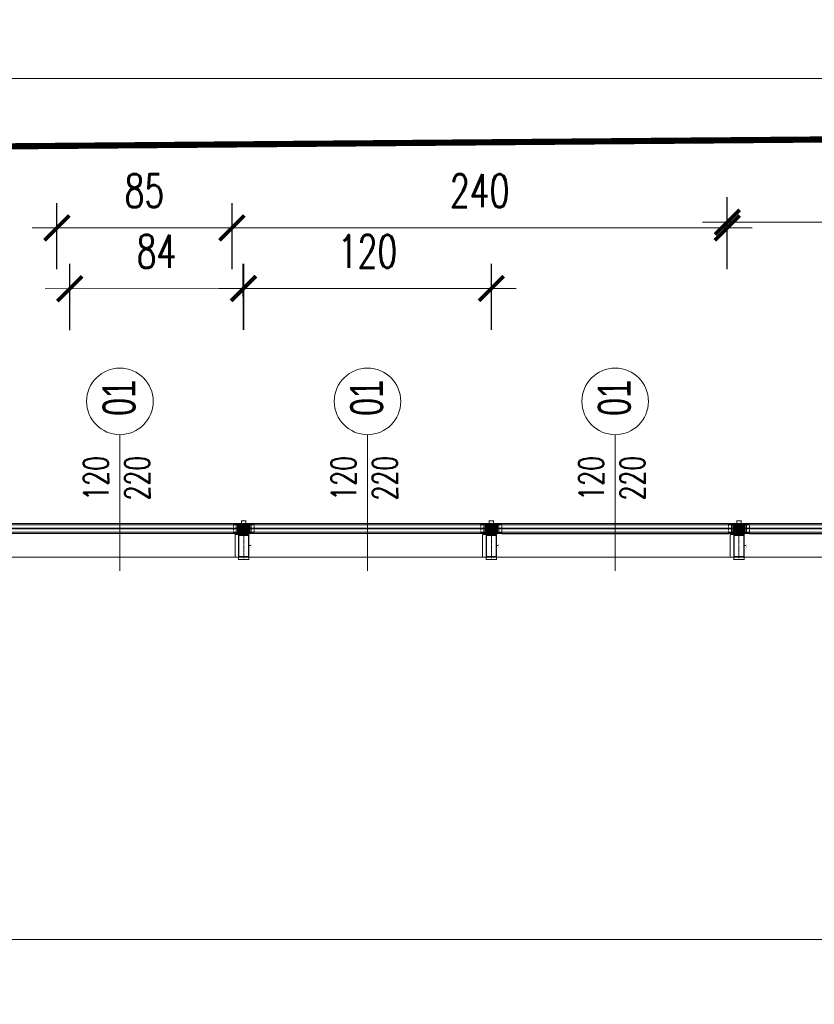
# Model space of a CAD drawing. Header units: inches. Extents: x 0 to 111471, y -105323 to 11070.
# Tile 138 of 256: x 42967 to 43352, y -27778 to -27301. Entities that reach past the tile are written whole.
import ezdxf
from ezdxf.enums import TextEntityAlignment as Align

# ---------------------------------------------------------------- set-up
doc = ezdxf.new("R2010")
doc.units = ezdxf.units.IN
doc.header["$MEASUREMENT"] = 0
for name, pattern in [('DASHED', [19.05, 12.7, -6.35]), ('DIVIDE', [5.3, 2, -1, 0.15, -1, 0.15, -1]), ('gen3', [6.25, 4.75, -1.5]), ('GEN7', [13.75, 9.75, -1.5, 1, -1.5])]:
    doc.linetypes.add(name, pattern=pattern)
for name, color, linetype, lineweight in [('888 drzwi i okna', 4, 'Continuous', 0), ('888 elementy do usunięcia', 6, 'Continuous', 35), ('888 opisy', 3, 'Continuous', 0), ('888 sciany istniejące', 2, 'Continuous', 35), ('888 widok', 8, 'Continuous', 0), ('888 wymiary', 1, 'Continuous', 0), ('MB-inne', 8, 'Continuous', 9), ('MB-kreskowanie', 8, 'Continuous', 5), ('MB-opisy', 120, 'Continuous', 9), ('MB-osie', 4, 'GEN7', 5), ('MB-profile', 7, 'Continuous', 9), ('MB-szyby', 4, 'Continuous', 9), ('MB-urwania', 1, 'DIVIDE', 5), ('MB-uszczelki_tworzywa', 8, 'Continuous', 9), ('MB-wymiary', 145, 'Continuous', 9), ('Wymiary', 85, 'Continuous', 18)]:
    doc.layers.add(name, color=color, linetype=linetype, lineweight=lineweight)
doc.styles.add('ARIALCE', font='arial.ttf', dxfattribs={"width": 0.8})
doc.styles.get("Standard").update_dxf_attribs({"font": 'arial.ttf'})
doc.styles.add('TS 100_opisy', font='romans.shx', dxfattribs={"width": 0.7, "height": 16})
doc.styles.add('TS 100_wymiary', font='romans.shx', dxfattribs={"width": 0.7, "height": 16})
doc.dimstyles.new('Dim Style 100', dxfattribs={"dimtxt": 16, "dimasz": 12, "dimexe": 12, "dimexo": 2, "dimgap": 10, "dimtad": 1, "dimdec": 0, "dimzin": 9, "dimtxsty": 'TS 100_wymiary', "dimblk": 'ARCHTICK', "dimcen": 2.5, "dimdle": 12, "dimclrd": 256, "dimclrt": 2, "dimadec": 0, "dimazin": 2, "dimtfac": 1, "dimtdec": 0, "dimtix": 1, "dimtmove": 2, "dimatfit": 3, "dimfxl": 0, "dimlwd": -1, "dimarcsym": 0})
doc.dimstyles.new('MB_KDA_2.5', dxfattribs={"dimtxt": 2.5, "dimasz": 2.5, "dimexe": 1, "dimexo": 1, "dimgap": 1, "dimtad": 1, "dimdec": 1, "dimdsep": 46, "dimtxsty": 'Standard', "dimcen": 0, "dimclrd": 256, "dimclre": 256, "dimclrt": 2, "dimadec": 0, "dimazin": 2, "dimtp": 0.1, "dimtm": 0.1, "dimtfac": 0.71, "dimtdec": 1, "dimtmove": 0, "dimatfit": 3, "dimfxl": 0, "dimtzin": 0, "dimlwd": -1, "dimlwe": -1, "dimarcsym": 0})
pattern_1 = [(315, (-204.003, -193.6241), (1.3470384, -3e-16), [0.9525, -0.9525])]
pattern_2 = [(0.033944, (-4153.1781, -852.2568), (0.23784281, 0.47639099), [0, -0.47625])]
pattern_3 = [(45, (-204.003, 93.6241), (1.3470384, -2e-16), [0.9525, -0.9525])]

# ---------------------------------------------------------------- blocks, each defined once
blk = doc.blocks.new('_ArchTick')
at = {"layer": 'Wymiary', "color": 0, "const_width": 0.15}
blk.add_lwpolyline([(-0.5, -0.5), (0.5, 0.5)], dxfattribs=at)
blk = doc.blocks.new('*D620')
at = {"layer": '888 wymiary', "color": 0, "lineweight": -2}
for p, q in [((42847.79, -27349.99), (42847.79, -27317.99)), ((45080.51, -27350), (45080.51, -27318))]:
    blk.add_line(p, q, dxfattribs=at)
at = {"layer": '888 wymiary'}
blk.add_line((45092.51, -27330), (42835.79, -27329.99), dxfattribs=at)
at = {"layer": 'Defpoints', "color": 0}
for p in [(42847.79, -27329.99), (42847.79, -27545.57), (45080.51, -27545.58)]:
    blk.add_point(p, dxfattribs=at)
at = {"layer": '888 wymiary', "linetype": 'ByBlock', "xscale": 12, "yscale": 12, "zscale": 12}
for p, rotation in [((42847.79, -27329.99), 179.9998335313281), ((45080.51, -27330), 359.999833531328)]:
    blk.add_blockref('_ArchTick', p, dxfattribs=dict(at, rotation=rotation))
at = {"layer": '888 wymiary', "color": 2, "ltscale": 0.01, "insert": (43964.15, -27312), "char_height": 16, "attachment_point": 5, "rotation": 359.9998, "style": 'TS 100_wymiary'}
blk.add_mtext('2233', dxfattribs=at)
blk = doc.blocks.new('*D621')
at = {"layer": '888 wymiary', "color": 0, "lineweight": -2, "ltscale": 0.01}
for p, q in [((43070.07, -27422.36), (43070.07, -27390.36)), ((43310.07, -27422.36), (43310.07, -27390.36))]:
    blk.add_line(p, q, dxfattribs=at)
at = {"layer": '888 wymiary', "ltscale": 0.01}
blk.add_line((43058.07, -27402.36), (43322.07, -27402.36), dxfattribs=at)
at = {"layer": 'Defpoints', "color": 0}
for p in [(43310.07, -27402.36), (43070.07, -27556.42), (43310.07, -27556.42)]:
    blk.add_point(p, dxfattribs=at)
at = {"layer": '888 wymiary', "linetype": 'ByBlock', "xscale": 12, "yscale": 12, "zscale": 12}
for p, rotation in [((43070.07, -27402.36), 179.9999999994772), ((43310.07, -27402.36), 359.9999999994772)]:
    blk.add_blockref('_ArchTick', p, dxfattribs=dict(at, rotation=rotation))
at = {"layer": '888 wymiary', "color": 2, "ltscale": 0.01, "insert": (43190.07, -27384.36), "char_height": 16, "attachment_point": 5, "style": 'TS 100_wymiary'}
blk.add_mtext('240', dxfattribs=at)
blk = doc.blocks.new('*D622')
at = {"layer": '888 wymiary', "color": 0, "lineweight": -2, "ltscale": 0.01}
for p, q in [((43310.07, -27419.54), (43310.07, -27387.54)), ((43550.07, -27419.54), (43550.07, -27387.54))]:
    blk.add_line(p, q, dxfattribs=at)
at = {"layer": '888 wymiary', "ltscale": 0.01}
blk.add_line((43298.07, -27399.54), (43562.07, -27399.54), dxfattribs=at)
at = {"layer": 'Defpoints', "color": 0}
for p in [(43550.07, -27399.54), (43550.07, -27523.92), (43310.07, -27556.42)]:
    blk.add_point(p, dxfattribs=at)
at = {"layer": '888 wymiary', "linetype": 'ByBlock', "xscale": 12, "yscale": 12, "zscale": 12, "rotation": 180}
blk.add_blockref('_ArchTick', (43310.07, -27399.54), dxfattribs=at)
at = {"layer": '888 wymiary', "linetype": 'ByBlock', "xscale": 12, "yscale": 12, "zscale": 12}
blk.add_blockref('_ArchTick', (43550.07, -27399.54), dxfattribs=at)
at = {"layer": '888 wymiary', "color": 2, "ltscale": 0.01, "insert": (43430.07, -27381.54), "char_height": 16, "attachment_point": 5, "style": 'TS 100_wymiary'}
blk.add_mtext('240', dxfattribs=at)
blk = doc.blocks.new('*D630')
at = {"layer": '888 wymiary', "color": 0, "lineweight": -2, "ltscale": 0.01}
for p, q in [((42985.19, -27422.36), (42985.19, -27390.36)), ((43070.07, -27422.36), (43070.07, -27390.36))]:
    blk.add_line(p, q, dxfattribs=at)
at = {"layer": '888 wymiary', "ltscale": 0.01}
blk.add_line((43082.07, -27402.36), (42973.19, -27402.36), dxfattribs=at)
at = {"layer": 'Defpoints', "color": 0}
for p in [(42985.19, -27402.36), (42985.19, -27540.57), (43070.07, -27540.57)]:
    blk.add_point(p, dxfattribs=at)
at = {"layer": '888 wymiary', "linetype": 'ByBlock', "xscale": 12, "yscale": 12, "zscale": 12}
for p, rotation in [((42985.19, -27402.36), 179.9999999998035), ((43070.07, -27402.36), 359.9999999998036)]:
    blk.add_blockref('_ArchTick', p, dxfattribs=dict(at, rotation=rotation))
at = {"layer": '888 wymiary', "color": 2, "ltscale": 0.01, "insert": (43027.63, -27384.36), "char_height": 16, "attachment_point": 5, "style": 'TS 100_wymiary'}
blk.add_mtext('85', dxfattribs=at)
blk = doc.blocks.new('K430492X')
at = {"layer": 'MB-kreskowanie'}
h = blk.add_hatch(color=0, dxfattribs=at)
h.paths.add_polyline_path([(-109.2, 25), (-109.5, 24.7), (-109.5, 22.5), (-109, 22), (-108.5, 22), (-108.5, 23.5), (-106.5, 23.5), (-106.5, 19.7), (-106.3, 19.5), (-106.5, 19.2), (-106.5, 15.5), (-108.5, 15.5), (-108.5, 17), (-109, 17), (-109.5, 16.5), (-109.5, 13), (-108.5, 13), (-108.5, 14), (-106.5, 14), (-106.5, 6.5), (-107, 6), (-124.2, 6), (-124.5, 5.7), (-124.5, 4), (-124, 3.5), (-123, 3.5), (-123, 4.5), (-121, 4.5), (-120.5, 4), (-120.5, 2.7), (-118.9, 0), (-120.5, -2.8), (-120.5, -4), (-121, -4.5), (-123, -4.5), (-123, -3.5), (-124, -3.5), (-124.5, -4), (-124.5, -5.7), (-124.2, -6), (-107, -6), (-106.5, -6.5), (-106.5, -14), (-108.5, -14), (-108.5, -13), (-109.5, -13), (-109.5, -16.5), (-109, -17), (-108.5, -17), (-108.5, -15.5), (-106.5, -15.5), (-106.5, -19.2), (-106.3, -19.5), (-106.5, -19.7), (-106.5, -23.5), (-108.5, -23.5), (-108.5, -22), (-109, -22), (-109.5, -22.5), (-109.5, -24.7), (-109.2, -25), (-0.5, -25, 0.413925), (0, -24.5), (0, 24.5, 0.413925), (-0.5, 25)])
h.paths.add_polyline_path([(-3, 22.9), (-2.5, 22.4), (-2.5, -22.4), (-3, -22.9), (-104, -22.9), (-104.5, -22.4), (-104.5, 22.4), (-104, 22.9)], flags=16)
h.paths.add_polyline_path([(-106.4, 3.6), (-105.5, 0), (-106.4, -3.6), (-106.9, -4), (-116.9, -4), (-117.3, -3.2), (-115.9, -0.8), (-115.9, 0.8), (-117.3, 3.2), (-116.9, 4), (-106.9, 4)], flags=16)
at = {"layer": 'MB-profile'}
blk.add_lwpolyline([(-0.5, -25), (-109.2, -25), (-109.5, -24.7), (-109.5, -22.5), (-109, -22), (-108.5, -22), (-108.5, -23.5), (-106.5, -23.5), (-106.5, -19.7), (-106.3, -19.5), (-106.5, -19.2), (-106.5, -15.5), (-108.5, -15.5), (-108.5, -17), (-109, -17), (-109.5, -16.5), (-109.5, -13), (-108.5, -13), (-108.5, -14), (-106.5, -14), (-106.5, -6.5), (-107, -6), (-124.2, -6), (-124.5, -5.7), (-124.5, -4), (-124, -3.5), (-123, -3.5), (-123, -4.5), (-121, -4.5), (-120.5, -4), (-120.5, -2.8), (-118.9, 0), (-120.5, 2.7), (-120.5, 4), (-121, 4.5), (-123, 4.5), (-123, 3.5), (-124, 3.5), (-124.5, 4), (-124.5, 5.7), (-124.2, 6), (-107, 6), (-106.5, 6.5), (-106.5, 14), (-108.5, 14), (-108.5, 13), (-109.5, 13), (-109.5, 16.5), (-109, 17), (-108.5, 17), (-108.5, 15.5), (-106.5, 15.5), (-106.5, 19.2), (-106.3, 19.5), (-106.5, 19.7), (-106.5, 23.5), (-108.5, 23.5), (-108.5, 22), (-109, 22), (-109.5, 22.5), (-109.5, 24.7), (-109.2, 25), (-0.5, 25, -0.414502), (0, 24.5), (0, -24.5, -0.414502)], format="xyb", close=True, dxfattribs=at)
for points in [[(-106.4, -3.6), (-106.9, -4), (-116.9, -4), (-117.3, -3.2), (-115.9, -0.8), (-115.9, 0.8), (-117.3, 3.2), (-116.9, 4), (-106.9, 4), (-106.4, 3.6), (-105.5, 0)], [(-3, -22.9), (-104, -22.9), (-104.5, -22.4), (-104.5, 22.4), (-104, 22.9), (-3, 22.9), (-2.5, 22.4), (-2.5, -22.4)]]:
    blk.add_lwpolyline(points, close=True, dxfattribs=at)
blk = doc.blocks.new('*D597')
at = {"layer": 'Defpoints', "color": 0, "ltscale": 0.01}
for p in [(52, -74.7), (52, -92), (161.5, -74.5)]:
    blk.add_point(p, dxfattribs=at)
at = {"layer": 'MB-wymiary'}
for p, q in [((52, -75.7), (52, -93)), ((159, -92), (54.5, -92)), ((161.5, -75.5), (161.5, -93))]:
    blk.add_line(p, q, dxfattribs=at)
at = {"layer": 'MB-wymiary', "ltscale": 0.01}
for points in [[(54.5, -91.6), (54.5, -92.4), (52, -92)], [(159, -92.4), (159, -91.6), (161.5, -92)]]:
    blk.add_solid(points, dxfattribs=at)
at = {"layer": 'MB-wymiary', "color": 2, "ltscale": 0.01, "insert": (106.8, -89.7), "char_height": 2.5, "attachment_point": 5}
blk.add_mtext('110', dxfattribs=at)
blk = doc.blocks.new('*D598')
at = {"layer": 'Defpoints', "color": 0, "ltscale": 0.01}
for p in [(147.1, -25), (173.9, -25), (147.1, -75)]:
    blk.add_point(p, dxfattribs=at)
at = {"layer": 'MB-wymiary'}
for p, q in [((148.1, -25), (174.9, -25)), ((173.9, -72.5), (173.9, -27.5)), ((148.1, -75), (174.9, -75))]:
    blk.add_line(p, q, dxfattribs=at)
at = {"layer": 'MB-wymiary', "ltscale": 0.01}
for points in [[(174.3, -27.5), (173.5, -27.5), (173.9, -25)], [(173.5, -72.5), (174.3, -72.5), (173.9, -75)]]:
    blk.add_solid(points, dxfattribs=at)
at = {"layer": 'MB-wymiary', "color": 2, "ltscale": 0.01, "insert": (171.7, -50), "char_height": 2.5, "attachment_point": 5, "rotation": 90}
blk.add_mtext('50', dxfattribs=at)
blk = doc.blocks.new('120900')
at = {"layer": 'MB-kreskowanie'}
h = blk.add_hatch(dxfattribs=at)
h.set_pattern_fill('DOTS', color=256, scale=0.3, angle=90.0339, style=0)
h.set_pattern_definition([(90.033944, (778.75693, -4206.1781), (-0.47639099, 0.23784281), [0, -0.47625])])
h.paths.add_polyline_path([(-6.2, 1.7, -0.244698), (-6, 1.8), (-5.6, 1.8, -0.117863), (-5.4, 1.8, 0.255673), (-2.6, 1.8, -0.117863), (-2.4, 1.8), (-2, 1.8, -0.244698), (-1.8, 1.7), (-1, 0.6, -0.520567), (-1.1, 0.3), (-1.5, 0.2), (-1.5, -1), (-2.5, -1), (-2.5, 0.7, 0.496188), (-2.8, 0.9, -0.136548), (-5.2, 0.9, 0.502247), (-5.5, 0.7), (-5.5, -1), (-6.5, -1), (-6.5, 0.2), (-6.9, 0.3, -0.520567), (-7, 0.6)])
h.paths.add_polyline_path([(-9.5, -1.3, -0.414214), (-9.2, -1), (-7.3, -1, -0.267949), (-7.1, -1.2, 0.767327), (-6.5, -1), (-5.5, -1), (-5.5, -1.3, 0.414214), (-5.3, -1.5), (-2.7, -1.5, 0.414214), (-2.5, -1.3), (-2.5, -1), (-1.5, -1, 0.767327), (-0.9, -1.2, -0.267949), (-0.7, -1), (1.2, -1, -0.414214), (1.5, -1.3, 0.218991), (4.8, -4.2, -0.885567), (4.5, -5, -0.160479), (1, -3.3, 0.21435), (0.2, -3), (-1.4, -3, 0.674934), (-1.6, -3.5, 0.163474), (0.2, -4.4, -1), (0.2, -5, -0.19206), (-3.5, -3.2, 0.293178), (-4, -3, 0.293178), (-4.5, -3.2, -0.19206), (-8.2, -5, -1), (-8.2, -4.4, 0.163474), (-6.4, -3.5, 0.674934), (-6.6, -3), (-8.2, -3, 0.214349), (-9, -3.3, -0.160479), (-12.5, -5, -0.885567), (-12.8, -4.2, 0.226961)])
at = {"layer": 'MB-uszczelki_tworzywa'}
for points in [[(1.5, -1.3, 0.218991), (4.8, -4.2, -0.885567), (4.5, -5, -0.160479), (1, -3.3, 0.21435), (0.2, -3), (-1.4, -3, 0.677436), (-1.6, -3.5, 0.163474), (0.2, -4.4, -1), (0.2, -5, -0.19206), (-3.5, -3.2, 0.293178), (-4, -3, 0.293178), (-4.5, -3.2, -0.19206), (-8.2, -5, -1), (-8.2, -4.4, 0.163474), (-6.4, -3.5, 0.677436), (-6.6, -3), (-8.2, -3, 0.21435), (-9, -3.3, -0.160479), (-12.5, -5, -0.885567), (-12.8, -4.2, 0.226961), (-9.5, -1.3, -0.414214), (-9.2, -1), (-7.3, -1, -0.267949), (-7.1, -1.2, 0.767327), (-6.5, -1), (-6.5, 0.2), (-6.9, 0.3, -0.520567), (-7, 0.6), (-6.2, 1.7, -0.244698), (-6, 1.8), (-5.6, 1.8, -0.117863), (-5.4, 1.8, 0.255673), (-2.6, 1.8, -0.117863), (-2.4, 1.8), (-2, 1.8, -0.244698), (-1.8, 1.7), (-1, 0.6, -0.520567), (-1.1, 0.3), (-1.5, 0.2), (-1.5, -1, 0.767327), (-0.9, -1.2, -0.267949), (-0.7, -1), (1.2, -1, -0.414214)], [(-2.5, -1.3), (-2.5, 0.7, 0.490314), (-2.7, 0.9, -0.137178), (-5.2, 0.9, 0.490314), (-5.5, 0.7), (-5.5, -1.3, 0.414214), (-5.3, -1.5), (-2.7, -1.5, 0.414214)]]:
    blk.add_lwpolyline(points, format="xyb", close=True, dxfattribs=at)
blk = doc.blocks.new('*D599')
at = {"layer": 'Defpoints', "color": 0, "ltscale": 0.01}
for p in [(2.1, -40), (-13.3, -60), (2, -60)]:
    blk.add_point(p, dxfattribs=at)
at = {"layer": 'MB-wymiary'}
for p, q in [((1.1, -40), (-14.3, -40)), ((-13.3, -42.5), (-13.3, -57.5)), ((1, -60), (-14.3, -60))]:
    blk.add_line(p, q, dxfattribs=at)
at = {"layer": 'MB-wymiary', "ltscale": 0.01}
for points in [[(-12.9, -42.5), (-13.8, -42.5), (-13.3, -40)], [(-13.8, -57.5), (-12.9, -57.5), (-13.3, -60)]]:
    blk.add_solid(points, dxfattribs=at)
at = {"layer": 'MB-wymiary', "color": 2, "ltscale": 0.01, "insert": (-15.6, -50), "char_height": 2.5, "attachment_point": 5, "rotation": 90}
blk.add_mtext('20', dxfattribs=at)
blk = doc.blocks.new('*D682')
at = {"layer": '888 wymiary', "color": 0, "lineweight": -2}
for p, q in [((42991.5, -27451.82), (42991.45, -27419.82)), ((43075.58, -27451.69), (43075.53, -27419.69))]:
    blk.add_line(p, q, dxfattribs=at)
at = {"layer": '888 wymiary'}
blk.add_line((43087.55, -27431.67), (42979.47, -27431.84), dxfattribs=at)
at = {"layer": 'Defpoints', "color": 0}
for p in [(42991.47, -27431.82), (42991.66, -27556.55), (43075.74, -27556.42)]:
    blk.add_point(p, dxfattribs=at)
at = {"layer": '888 wymiary', "linetype": 'ByBlock', "xscale": 12, "yscale": 12, "zscale": 12}
for p, rotation in [((42991.47, -27431.82), 180.0880778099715), ((43075.55, -27431.69), 0.08807780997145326)]:
    blk.add_blockref('_ArchTick', p, dxfattribs=dict(at, rotation=rotation))
at = {"layer": '888 wymiary', "color": 2, "ltscale": 0.01, "insert": (43033.48, -27413.75), "char_height": 16, "attachment_point": 5, "rotation": 0.0881, "style": 'TS 100_wymiary'}
blk.add_mtext('84', dxfattribs=at)
blk = doc.blocks.new('*D690')
at = {"layer": '888 wymiary', "color": 0, "lineweight": -2}
for p, q in [((43075.74, -27451.71), (43075.74, -27419.71)), ((43195.74, -27451.71), (43195.74, -27419.71))]:
    blk.add_line(p, q, dxfattribs=at)
at = {"layer": '888 wymiary'}
blk.add_line((43063.74, -27431.71), (43207.74, -27431.71), dxfattribs=at)
at = {"layer": 'Defpoints', "color": 0}
for p in [(43195.74, -27431.71), (43075.74, -27554.82), (43195.74, -27554.82)]:
    blk.add_point(p, dxfattribs=at)
at = {"layer": '888 wymiary', "linetype": 'ByBlock', "xscale": 12, "yscale": 12, "zscale": 12, "rotation": 180}
blk.add_blockref('_ArchTick', (43075.74, -27431.71), dxfattribs=at)
at = {"layer": '888 wymiary', "linetype": 'ByBlock', "xscale": 12, "yscale": 12, "zscale": 12}
blk.add_blockref('_ArchTick', (43195.74, -27431.71), dxfattribs=at)
at = {"layer": '888 wymiary', "color": 2, "ltscale": 0.01, "insert": (43135.74, -27413.71), "char_height": 16, "attachment_point": 5, "style": 'TS 100_wymiary'}
blk.add_mtext('120', dxfattribs=at)
blk = doc.blocks.new('G$C0AADE25E')
at = {"layer": 'MB-kreskowanie'}
h = blk.add_hatch(dxfattribs=at)
h.set_pattern_fill('DASH', color=256, scale=0.3, angle=315, style=0)
h.set_pattern_definition([(135, (-89.4117, -467.5632), (-3e-17, 1.3470384), [0.9525, -0.9525])])
h.paths.add_polyline_path([(22, -20.8), (6, -20.8), (6, -40), (22, -40)])
h = blk.add_hatch(dxfattribs=at)
h.set_pattern_fill('HEX', color=256, scale=0.2, angle=135, style=0)
h.set_pattern_definition([(135, (-103.4117, 367.5632), (-0.7777128, -0.7777128), [0.635, -1.27]), (255, (-103.4117, 367.5632), (1.0623755, -0.2846626), [0.635, -1.27]), (195, (-103.8607, 368.0122), (0.2846626, -1.0623755), [0.635, -1.27])])
h.paths.add_polyline_path([(7, -60), (17, -60), (17, -40), (7, -40)])
h = blk.add_hatch(dxfattribs=at)
h.set_pattern_fill('_U', color=256, angle=315, style=0, double=1, pattern_type=0)
h.set_pattern_definition([(315, (-2146.2895, 2427.8375), (0.70710678, 0.70710678), []), (45, (-2146.2895, 2427.8375), (-0.70710678, 0.70710678), [])])
h.paths.add_polyline_path([(23.5, -52.6), (23.2, -52.3), (23.2, -47.7), (23.5, -47.4), (25, -47.4), (28.4, -47.4), (28.4, -46.8), (28.2, -46.4), (27.4, -45.9), (26.9, -46.7), (25, -46.7), (23.5, -46.7), (23.2, -46.1), (23.2, -45.7), (23.4, -45.4), (25, -45), (25, -44), (17, -44), (17, -46), (17.5, -46.5), (18.4, -46.5), (18.4, -45.5), (21.3, -45.5), (22.2, -46.5), (22.2, -49.1), (22.7, -50), (22.2, -50.9), (22.2, -53.5), (21.3, -54.5), (18.4, -54.5), (18.4, -53.5), (17.5, -53.5), (17, -54), (17, -56), (25, -56), (25, -55), (23.4, -54.6), (23.2, -54.3), (23.2, -53.8), (23.5, -53.3), (25, -53.3), (26.9, -53.3), (27.4, -54), (28.2, -53.6), (28.4, -53.2), (28.4, -52.5), (25, -52.6)])
h = blk.add_hatch(dxfattribs=at)
h.set_pattern_fill('_U', color=256, angle=315, style=0, double=1, pattern_type=0)
h.set_pattern_definition([(315, (-2134.2895, 2427.8375), (0.70710678, 0.70710678), []), (45, (-2134.2895, 2427.8375), (-0.70710678, 0.70710678), [])])
h.paths.add_polyline_path([(35.5, -52.6), (35.2, -52.3), (35.2, -47.7), (35.5, -47.4), (37, -47.4), (40.4, -47.4), (40.4, -46.8), (40.2, -46.4), (39.4, -45.9), (38.9, -46.7), (37, -46.7), (35.5, -46.7), (35.2, -46.1), (35.2, -45.7), (35.4, -45.4), (37, -45), (37, -44), (25, -44), (25, -46), (25.5, -46.5), (26.4, -46.5), (26.4, -45.5), (33.3, -45.5), (34.2, -46.5), (34.2, -49.1), (34.7, -50), (34.2, -50.9), (34.2, -53.5), (33.3, -54.5), (26.4, -54.5), (26.4, -53.5), (25.5, -53.5), (25, -54), (25, -56), (37, -56), (37, -55), (35.4, -54.6), (35.2, -54.3), (35.2, -53.8), (35.5, -53.3), (37, -53.3), (38.9, -53.3), (39.4, -54), (40.2, -53.6), (40.4, -53.2), (40.4, -52.5), (37, -52.6)])
h = blk.add_hatch(dxfattribs=at)
h.set_pattern_fill('DASH', color=256, scale=0.3, angle=315, style=0)
h.set_pattern_definition(pattern_1)
h.paths.add_polyline_path([(26, -20.8), (26, -26.8), (42, -26.8), (42, -20.8)])
h = blk.add_hatch(dxfattribs=at)
h.set_pattern_fill('DASH', color=256, scale=0.3, angle=315, style=0)
h.set_pattern_definition(pattern_1)
h.paths.add_polyline_path([(38.2, -40), (40, -40), (42, -40), (42, -26.8), (36.2, -26.8, -0.414214), (38.2, -28.8)])
h.paths.add_polyline_path([(26, -40), (29.8, -40), (29.8, -28.8, -0.414214), (31.8, -26.8), (26, -26.8)])
h = blk.add_hatch(dxfattribs=at)
h.set_pattern_fill('DOTS', color=256, scale=0.3, angle=0.0339, style=0)
h.set_pattern_definition(pattern_2)
h.paths.add_polyline_path([(54.7, -32.7, 0.244698), (54.8, -32.5), (54.8, -32.1, 0.117863), (54.8, -31.9, -0.255673), (54.8, -29.1, 0.117863), (54.8, -28.9), (54.8, -28.5, 0.244698), (54.7, -28.3), (53.6, -27.5, 0.520567), (53.3, -27.6), (53.2, -28), (52, -28), (52, -29), (53.7, -29, -0.496188), (53.9, -29.3, 0.136548), (53.9, -31.7, -0.502247), (53.7, -32), (52, -32), (52, -33), (53.2, -33), (53.3, -33.4, 0.520567), (53.6, -33.5)])
h.paths.add_polyline_path([(51.7, -36, 0.414214), (52, -35.7), (52, -33.8, 0.267949), (51.8, -33.6, -0.767327), (52, -33), (52, -32), (51.7, -32, -0.414214), (51.5, -31.8), (51.5, -29.2, -0.414214), (51.7, -29), (52, -29), (52, -28, -0.767327), (51.8, -27.4, 0.267949), (52, -27.2), (52, -25.3, 0.414214), (51.7, -25, -0.218991), (48.8, -21.7, 0.885567), (48, -22, 0.160479), (49.7, -25.5, -0.21435), (50, -26.3), (50, -27.9, -0.674934), (49.5, -28.1, -0.163474), (48.6, -26.3, 1), (48, -26.3, 0.19206), (49.8, -30, -0.293178), (50, -30.5, -0.293178), (49.8, -31, 0.19206), (48, -34.7, 1), (48.6, -34.7, -0.163474), (49.5, -32.9, -0.674934), (50, -33.1), (50, -34.7, -0.214349), (49.7, -35.5, 0.160479), (48, -39, 0.885567), (48.8, -39.3, -0.226961)])
h = blk.add_hatch(dxfattribs=at)
h.set_pattern_fill('DASH', color=256, scale=0.3, angle=225, style=0)
h.set_pattern_definition([(225, (-89.4117, 367.5632), (-6e-16, -1.3470384), [0.9525, -0.9525])])
h.paths.add_polyline_path([(6, -60), (6, -79.2), (22, -79.2), (22, -60)])
h = blk.add_hatch(dxfattribs=at)
h.set_pattern_fill('DASH', color=256, scale=0.3, angle=225, style=0)
h.set_pattern_definition(pattern_3)
h.paths.add_polyline_path([(38.2, -71.2, -0.414214), (36.2, -73.2), (42, -73.2), (42, -60), (40, -60), (38.2, -60)])
h.paths.add_polyline_path([(26, -73.2), (31.8, -73.2, -0.414214), (29.8, -71.2), (29.8, -60), (26, -60)])
h = blk.add_hatch(dxfattribs=at)
h.set_pattern_fill('DASH', color=256, scale=0.3, angle=225, style=0)
h.set_pattern_definition(pattern_3)
h.paths.add_polyline_path([(42, -79.2), (42, -73.2), (26, -73.2), (26, -79.2)])
h = blk.add_hatch(dxfattribs=at)
h.set_pattern_fill('DOTS', color=256, scale=0.3, angle=0.0339, style=0)
h.set_pattern_definition(pattern_2)
h.paths.add_polyline_path([(54.7, -67.3, -0.244698), (54.8, -67.5), (54.8, -67.9, -0.117863), (54.8, -68.1, 0.255673), (54.8, -70.9, -0.117863), (54.8, -71.1), (54.8, -71.5, -0.244698), (54.7, -71.7), (53.6, -72.5, -0.520567), (53.3, -72.4), (53.2, -72), (52, -72), (52, -71), (53.7, -71, 0.496188), (53.9, -70.7, -0.136548), (53.9, -68.3, 0.502247), (53.7, -68), (52, -68), (52, -67), (53.2, -67), (53.3, -66.6, -0.520567), (53.6, -66.5)])
h.paths.add_polyline_path([(51.7, -64, -0.414214), (52, -64.3), (52, -66.2, -0.267949), (51.8, -66.4, 0.767327), (52, -67), (52, -68), (51.7, -68, 0.414214), (51.5, -68.2), (51.5, -70.8, 0.414214), (51.7, -71), (52, -71), (52, -72, 0.767327), (51.8, -72.6, -0.267949), (52, -72.8), (52, -74.7, -0.414214), (51.7, -75, 0.218991), (48.8, -78.3, -0.885567), (48, -78, -0.160479), (49.7, -74.5, 0.21435), (50, -73.7), (50, -72.1, 0.674934), (49.5, -71.9, 0.163474), (48.6, -73.7, -1), (48, -73.7, -0.19206), (49.8, -70, 0.293178), (50, -69.5, 0.293178), (49.8, -69, -0.19206), (48, -65.3, -1), (48.6, -65.3, 0.163474), (49.5, -67.1, 0.674934), (50, -66.9), (50, -65.3, 0.214349), (49.7, -64.5, -0.160479), (48, -61, -0.885567), (48.8, -60.7, 0.226961)])
at = {"layer": 'MB-inne'}
for p, q in [((30.5, -45.7), (30.5, -54.3)), ((31, -45.7), (31, -54.3)), ((33.3, -47.7), (31.4, -45.8)), ((33.3, -52.3), (31.4, -54.2)), ((33.2, -47.6), (33.2, -52.4))]:
    blk.add_line(p, q, dxfattribs=at)
at = {"layer": 'MB-inne', "linetype": 'Continuous'}
for p, q in [((35.5, -48.1), (37.5, -48.1)), ((35.5, -51.9), (37.5, -51.9)), ((37.5, -48.1), (38, -47.6)), ((37.5, -48.1), (41.5, -48.1)), ((37.5, -51.9), (37.5, -48.1)), ((37.5, -51.9), (38, -52.4)), ((37.5, -51.9), (41.5, -51.9)), ((38, -52.4), (38, -47.6)), ((38, -47.6), (41.2, -47.6)), ((38, -52.4), (41.2, -52.4)), ((44.7, -47.6), (48.6, -47.6)), ((44.7, -52.4), (48.6, -52.4)), ((45, -48.1), (49.1, -48.1)), ((45, -51.9), (49.1, -51.9)), ((48.6, -52.4), (48.6, -47.6)), ((49.1, -48.1), (48.6, -47.6)), ((49.1, -51.9), (48.6, -52.4)), ((49.1, -48.1), (54.5, -48.1)), ((49.1, -51.9), (49.1, -48.1)), ((49.1, -48.8), (54.1, -50.3)), ((49.1, -51.9), (54.5, -51.9)), ((55.5, -49.8), (54.5, -48.1)), ((55.5, -50.2), (54.5, -51.9)), ((55.5, -50.2), (54.9, -50.5)), ((55.5, -49.8), (55.5, -50.2))]:
    blk.add_line(p, q, dxfattribs=at)
at = {"layer": 'MB-inne', "linetype": 'gen3'}
for p in [(49.1, -48.3), (55.5, -50.2)]:
    blk.add_line(p, (54.3, -48.3), dxfattribs=at)
at = {"layer": 'MB-inne'}
for points in [[(31, -45.7), (31, -49.5, 0.198912)], [(35.6, -52.6, -0.132252), (35.5, -52.3), (35.5, -47.7, -0.132253), (35.6, -47.4)]]:
    blk.add_lwpolyline(points, format="xyb", dxfattribs=at)
at = {"layer": 'MB-inne', "linetype": 'Continuous', "extrusion": (-1.83691e-16, -2.22045e-16, -1)}
blk.add_arc((-54.7, -49), 1.46, 260, 294.7886, dxfattribs=at)
at = {"layer": 'MB-inne', "linetype": 'Continuous'}
blk.add_arc((56.2, -51.2), 1.83, 155.1869, 202.5202, dxfattribs=at)
at = {"layer": 'MB-kreskowanie'}
for p, q in [((1, 0), (1, -40)), ((2, 0), (2, -40)), ((3, 0), (3, -40)), ((4, 0), (4, -40)), ((5, 0), (5, -40)), ((23, 0), (23, -40)), ((24, 0), (24, -40)), ((25, 0), (25, -40)), ((43, 0), (43, -40)), ((44, 0), (44, -40)), ((45, 0), (45, -40)), ((46, 0), (46, -40)), ((47, 0), (47, -40)), ((1, -100), (1, -60)), ((2, -100), (2, -60)), ((3, -100), (3, -60)), ((4, -100), (4, -60)), ((5, -100), (5, -60)), ((23, -100), (23, -60)), ((24, -100), (24, -60)), ((25, -100), (25, -60)), ((43, -100), (43, -60)), ((44, -100), (44, -60)), ((45, -100), (45, -60)), ((46, -100), (46, -60)), ((47, -100), (47, -60))]:
    blk.add_line(p, q, dxfattribs=at)
for centre, start, end in [((-120.7, -50), 354.7949, 5.2051), ((-119.7, -50), 355.2692, 4.7308), ((-118.7, -50), 355.2692, 4.7308), ((-117.7, -50), 355.2692, 4.7308), ((-116.7, -50), 355.2692, 4.7308), ((-115.7, -50), 355.2692, 4.7308), ((-114.7, -50), 355.2692, 4.7308)]:
    blk.add_arc(centre, 121.2, start, end, dxfattribs=at)
at = {"layer": 'MB-osie'}
blk.add_line((166.3, -50), (17.8, -50), dxfattribs=at)
at = {"layer": 'MB-profile'}
for points in [[(30.5, -40), (30, -40, -0.414214), (29.8, -39.8), (29.8, -28.8, -0.414214), (31.8, -26.8), (36.2, -26.8, -0.414214), (38.2, -28.8), (38.2, -39.8, -0.414214), (38, -40), (37.5, -40, -0.414214), (37, -39.5), (37, -29, 0.414214), (36, -28), (34.4, -28, 0.198912), (34.2, -28.1), (34.1, -28.1, -0.414214), (33.9, -28.1), (33.8, -28.1, 0.198912), (33.6, -28), (32, -28, 0.414214), (31, -29), (31, -39.5, -0.414214)], [(35.5, -30, -0.414214), (37, -31.5), (37, -46.4), (37.1, -46.6), (37.4, -46.7), (37.5, -46.9), (37.5, -47), (37.3, -47.2), (36, -47.2), (35.5, -47.7), (35.5, -48.1), (35.5, -51.9), (35.5, -52.3), (36, -52.8), (37.3, -52.8), (37.5, -53), (37.5, -53.1), (37.4, -53.3), (37.1, -53.4), (37, -53.6), (37, -68.5, -0.414214), (35.5, -70), (33.5, -70, -1), (33.5, -67), (34, -67), (34.3, -66.7), (34.3, -62.2), (34.3, -61.8), (33.1, -56.8), (32.1, -56), (31.5, -56), (31, -55.5), (31, -50.5), (31.1, -50.3), (31.2, -50.2), (31.2, -49.8), (31.1, -49.7), (31, -49.5), (31, -44.5), (31.5, -44), (32.1, -44), (33.1, -43.2), (34.3, -38.2), (34.3, -37.8), (34.3, -33.3), (34, -33), (33.5, -33, -1), (33.5, -30)], [(30.5, -60), (30, -60, 0.414214), (29.8, -60.2), (29.8, -71.2, 0.414214), (31.8, -73.2), (36.2, -73.2, 0.414214), (38.2, -71.2), (38.2, -60.2, 0.414214), (38, -60), (37.5, -60, 0.414214), (37, -60.5), (37, -71, -0.414214), (36, -72), (34.4, -72, -0.198912), (34.2, -71.9), (34.1, -71.9, 0.414214), (33.9, -71.9), (33.8, -71.9, -0.198912), (33.6, -72), (32, -72, -0.414214), (31, -71), (31, -60.5, 0.414214)]]:
    blk.add_lwpolyline(points, format="xyb", close=True, dxfattribs=at)
for points in [[(106.2, -75), (52.3, -75), (52, -74.7), (52, -72.5), (52.5, -72), (53, -72), (53, -73.5), (55, -73.5), (55, -69.7), (55.3, -69.5), (55, -69.2), (55, -65.5), (53, -65.5), (53, -67), (52.5, -67), (52, -66.5), (52, -63), (53, -63), (53, -64), (55, -64), (55, -56.5), (54.5, -56), (37.3, -56), (37, -55.7), (37, -54), (37.5, -53.5), (38.5, -53.5), (38.5, -54.5), (40.5, -54.5), (41, -54), (41, -52.8), (42.6, -50), (41, -47.2), (41, -46), (40.5, -45.5), (38.5, -45.5), (38.5, -46.5), (37.5, -46.5), (37, -46), (37, -44.3), (37.3, -44), (54.5, -44), (55, -43.5), (55, -36), (53, -36), (53, -37), (52, -37), (52, -33.5), (52.5, -33), (53, -33), (53, -34.5), (55, -34.5), (55, -30.8), (55.3, -30.5), (55, -30.3), (55, -26.5), (53, -26.5), (53, -28), (52.5, -28), (52, -27.5), (52, -25.3), (52.3, -25), (106.2, -25)], [(106.2, -72.9), (57.5, -72.9), (57, -72.4), (57, -27.6), (57.5, -27.1), (106.2, -27.1)]]:
    blk.add_lwpolyline(points, dxfattribs=at)
blk.add_lwpolyline([(55.1, -53.6), (54.6, -54), (44.6, -54), (44.2, -53.2), (45.6, -50.8), (45.6, -49.2), (44.2, -46.8), (44.6, -46), (54.6, -46), (55.1, -46.4), (56, -50)], close=True, dxfattribs=at)
at = {"layer": 'MB-szyby'}
for p, q in [((0, 0), (0, -39)), ((6, -40), (6, 0)), ((22, 0), (22, -40)), ((26, -40), (26, 0)), ((42, -40), (42, 0)), ((48, 0), (48, -39)), ((0, -39), (1, -40)), ((1, -40), (6, -40)), ((22, -40), (26, -40)), ((26, -20.8), (26, -40)), ((26, -40), (30, -40)), ((38, -40), (40, -40)), ((42, -40), (40, -40)), ((47, -40), (42, -40)), ((48, -39), (47, -40)), ((0, -61), (1, -60)), ((0, -100), (0, -61)), ((1, -60), (6, -60)), ((6, -60), (6, -100)), ((22, -100), (22, -60)), ((22, -60), (26, -60)), ((26, -79.2), (26, -60)), ((26, -60), (30, -60)), ((26, -60), (26, -100)), ((38, -60), (40, -60)), ((42, -60), (40, -60)), ((47, -60), (42, -60)), ((42, -60), (42, -100)), ((48, -61), (47, -60)), ((48, -100), (48, -61))]:
    blk.add_line(p, q, dxfattribs=at)
at = {"layer": 'MB-urwania'}
for p, q in [((48, 0), (0, 0)), ((0, -100), (48, -100))]:
    blk.add_line(p, q, dxfattribs=at)
at = {"layer": 'MB-uszczelki_tworzywa'}
for p, q in [((42, -26.8), (26, -26.8)), ((42, -73.2), (26, -73.2))]:
    blk.add_line(p, q, dxfattribs=at)
for points in [[(6, -20.8), (6, -13.3), (22, -13.3), (22, -20.8)], [(22, -40), (22, -20.8), (6, -20.8), (6, -40)], [(7, -40), (7, -60), (17, -60), (17, -40)], [(25, -47.4), (23.5, -47.4), (23.2, -47.7), (23.2, -52.3), (23.5, -52.6), (25, -52.6), (28.4, -52.5), (28.4, -53.2), (28.2, -53.6), (27.4, -54), (26.9, -53.3), (25, -53.3), (23.5, -53.3), (23.2, -53.8), (23.2, -54.3), (23.4, -54.6), (25, -55), (25, -56), (17, -56), (17, -54), (17.5, -53.5), (18.4, -53.5), (18.4, -54.5), (21.3, -54.5), (22.2, -53.5), (22.2, -50.9), (22.7, -50), (22.7, -50), (22.7, -50), (22.2, -49.1), (22.2, -46.5), (21.3, -45.5), (18.4, -45.5), (18.4, -46.5), (17.5, -46.5), (17, -46), (17, -44), (25, -44), (25, -45), (23.4, -45.4), (23.2, -45.7), (23.2, -46.1), (23.5, -46.7), (25, -46.7), (26.9, -46.7), (27.4, -45.9), (28.2, -46.4), (28.4, -46.8), (28.4, -47.4)], [(37, -47.4), (35.5, -47.4), (35.2, -47.7), (35.2, -52.3), (35.5, -52.6), (37, -52.6), (40.4, -52.5), (40.4, -53.2), (40.2, -53.6), (39.4, -54), (38.9, -53.3), (37, -53.3), (35.5, -53.3), (35.2, -53.8), (35.2, -54.3), (35.4, -54.6), (37, -55), (37, -56), (25, -56), (25, -54), (25.5, -53.5), (26.4, -53.5), (26.4, -54.5), (33.3, -54.5), (34.2, -53.5), (34.2, -50.9), (34.7, -50), (34.7, -50), (34.7, -50), (34.2, -49.1), (34.2, -46.5), (33.3, -45.5), (26.4, -45.5), (26.4, -46.5), (25.5, -46.5), (25, -46), (25, -44), (37, -44), (37, -45), (35.4, -45.4), (35.2, -45.7), (35.2, -46.1), (35.5, -46.7), (37, -46.7), (38.9, -46.7), (39.4, -45.9), (40.2, -46.4), (40.4, -46.8), (40.4, -47.4)], [(26, -20.8), (26, -13.3), (42, -13.3), (42, -20.8)], [(22, -60), (22, -79.2), (6, -79.2), (6, -60)], [(6, -79.2), (6, -86.7), (22, -86.7), (22, -79.2)], [(26, -79.2), (26, -86.7), (42, -86.7), (42, -79.2)]]:
    blk.add_lwpolyline(points, close=True, dxfattribs=at)
for points in [[(33.6, -40), (17, -40)], [(17, -44), (32.1, -44)], [(37, -44), (52, -44), (52, -40), (37, -40)]]:
    blk.add_lwpolyline(points, dxfattribs=at)
blk.add_lwpolyline([(38.5, -46.4), (38.7, -46.4), (38.9, -46.2, -0.391131), (39.1, -46.1), (39.9, -46.4, -0.291473), (40.2, -46.9), (40.2, -47.1, -0.414214), (39.9, -47.4), (35.3, -47.4, 0.414214), (35, -47.7), (35, -52.3, 0.414214), (35.3, -52.6), (39.9, -52.6, -0.414214), (40.2, -52.9), (40.2, -53.1, -0.291473), (39.9, -53.6), (39.1, -53.9, -0.391131), (38.9, -53.8), (38.7, -53.6), (38.5, -53.6)], format="xyb", dxfattribs=at)
for points in [[(51.7, -25, -0.218991), (48.8, -21.7, 0.885567), (48, -22, 0.160479), (49.7, -25.5, -0.21435), (50, -26.3), (50, -27.9, -0.677436), (49.5, -28.1, -0.163474), (48.6, -26.3, 1), (48, -26.3, 0.19206), (49.8, -30, -0.293178), (50, -30.5, -0.293178), (49.8, -31, 0.19206), (48, -34.7, 1), (48.6, -34.7, -0.163474), (49.5, -32.9, -0.677436), (50, -33.1), (50, -34.7, -0.21435), (49.7, -35.5, 0.160479), (48, -39, 0.885567), (48.8, -39.3, -0.226961), (51.7, -36, 0.414214), (52, -35.7), (52, -33.8, 0.267949), (51.8, -33.6, -0.767327), (52, -33), (53.2, -33), (53.3, -33.4, 0.520567), (53.6, -33.5), (54.7, -32.7, 0.244698), (54.8, -32.5), (54.8, -32.1, 0.117863), (54.8, -31.9, -0.255673), (54.8, -29.1, 0.117863), (54.8, -28.9), (54.8, -28.5, 0.244698), (54.7, -28.3), (53.6, -27.5, 0.520567), (53.3, -27.6), (53.2, -28), (52, -28, -0.767327), (51.8, -27.4, 0.267949), (52, -27.2), (52, -25.3, 0.414214)], [(51.7, -29), (53.7, -29, -0.490314), (53.9, -29.2, 0.137178), (53.9, -31.8, -0.490314), (53.7, -32), (51.7, -32, -0.414214), (51.5, -31.8), (51.5, -29.2, -0.414214)], [(51.7, -75, 0.218991), (48.8, -78.3, -0.885567), (48, -78, -0.160479), (49.7, -74.5, 0.21435), (50, -73.7), (50, -72.1, 0.677436), (49.5, -71.9, 0.163474), (48.6, -73.7, -1), (48, -73.7, -0.19206), (49.8, -70, 0.293178), (50, -69.5, 0.293178), (49.8, -69, -0.19206), (48, -65.3, -1), (48.6, -65.3, 0.163474), (49.5, -67.1, 0.677436), (50, -66.9), (50, -65.3, 0.21435), (49.7, -64.5, -0.160479), (48, -61, -0.885567), (48.8, -60.7, 0.226961), (51.7, -64, -0.414214), (52, -64.3), (52, -66.2, -0.267949), (51.8, -66.4, 0.767327), (52, -67), (53.2, -67), (53.3, -66.6, -0.520567), (53.6, -66.5), (54.7, -67.3, -0.244698), (54.8, -67.5), (54.8, -67.9, -0.117863), (54.8, -68.1, 0.255673), (54.8, -70.9, -0.117863), (54.8, -71.1), (54.8, -71.5, -0.244698), (54.7, -71.7), (53.6, -72.5, -0.520567), (53.3, -72.4), (53.2, -72), (52, -72, 0.767327), (51.8, -72.6, -0.267949), (52, -72.8), (52, -74.7, -0.414214)], [(51.7, -71), (53.7, -71, 0.490314), (53.9, -70.8, -0.137178), (53.9, -68.2, 0.490314), (53.7, -68), (51.7, -68, 0.414214), (51.5, -68.2), (51.5, -70.8, 0.414214)]]:
    blk.add_lwpolyline(points, format="xyb", close=True, dxfattribs=at)
at = {"layer": 'MB-wymiary'}
blk.add_line((104.9, -17.6), (104.9, -26.3), dxfattribs=at)
at = {"linetype": 'ByBlock'}
blk.add_blockref('K430492X', (161.5, -50), dxfattribs=at)
at = {"xscale": -1, "rotation": 270}
blk.add_blockref('120900', (53, -26.5), dxfattribs=at)
at = {"rotation": 270}
blk.add_blockref('120900', (53, -73.5), dxfattribs=at)
at = {"layer": 'MB-opisy', "style": 'ARIALCE'}
blk.add_text('K430492X', height=3.5, dxfattribs=at).set_placement((93.4, -15), align=Align.MIDDLE_LEFT)
at = {"layer": 'MB-wymiary'}
for base, p1, p2, picture, middle in [((-13.3, -60), (2.1, -40), (2, -60), '*D599', (-15.6, -50)), ((173.9, -25), (147.1, -75), (147.1, -25), '*D598', (171.7, -50))]:
    dim = blk.add_linear_dim(base=base, p1=p1, p2=p2, angle=90, dimstyle='MB_KDA_2.5', override={"dimdec": 0}, dxfattribs=at)
    dim.commit()
    dim.dimension.update_dxf_attribs({"geometry": picture, "text_midpoint": middle})
dim = blk.add_linear_dim(base=(52.0000229, -92.0168263), p1=(161.5000229, -74.500204), p2=(52.0000229, -74.700204), dimstyle='MB_KDA_2.5', override={"dimdec": 0}, dxfattribs=at)
dim.commit()
dim.dimension.update_dxf_attribs({"geometry": '*D597', "text_midpoint": (106.7500229, -89.7403938)})

msp = doc.modelspace()

# ---------------------------------------------------------------- linework, layer by layer
at = {"layer": '888 drzwi i okna', "ltscale": 0.01}
for points in [[(43015.74, -27502.504), (43015.74, -27568.469)], [(43135.74, -27502.504), (43135.74, -27568.469)], [(43255.74, -27502.504), (43255.74, -27568.469)], [(42847.794, -27545.57), (45075.968, -27545.57)], [(42847.794, -27546.173), (45076.013, -27546.173)], [(43200.74, -27545.57), (43310.74, -27545.57)], [(43320.74, -27545.57), (43430.74, -27545.57)], [(42847.794, -27547.78), (45076.136, -27547.78)], [(42847.794, -27548.182), (45076.166, -27548.182)], [(42847.794, -27549.789), (45076.288, -27549.789)], [(42847.794, -27550.392), (45076.334, -27550.392)], [(43200.74, -27550.57), (43310.74, -27550.57)], [(43320.74, -27550.57), (43430.74, -27550.57)]]:
    msp.add_lwpolyline(points, dxfattribs=at)
for centre in [(43015.74, -27486.376), (43135.74, -27486.376), (43255.74, -27486.376)]:
    msp.add_circle(centre, 16.128, dxfattribs=at)
at = {"layer": '888 elementy do usunięcia', "linetype": 'DASHED', "ltscale": 3, "const_width": 3}
msp.add_lwpolyline([(42316.85, -27557.93), (42353.149, -27718.688), (42348.556, -27743.226), (42258.973, -27724.596), (42296.426, -27890.466), (42219.124, -28236.872), (45969.722, -28114.557), (45938.871, -27337.868), (42356.368, -27367.91), (42316.85, -27557.93)], dxfattribs=at)
at = {"layer": '888 opisy', "ltscale": 0.01}
msp.add_lwpolyline([(42862.855, -27747.046), (45393.524, -27747.046)], dxfattribs=at)
at = {"layer": '888 widok', "ltscale": 0.01}
msp.add_lwpolyline([(42835.266, -27561.794), (45081.468, -27561.794)], dxfattribs=at)

# ---------------------------------------------------------------- block references
at = {"layer": '888 sciany istniejące', "ltscale": 0.01, "xscale": 0.1004566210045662, "yscale": 0.1004566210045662, "zscale": 0.1004566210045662, "rotation": 269.9999999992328}
for p in [(43080.763, -27545.57), (43200.763, -27545.57), (43320.763, -27545.57)]:
    msp.add_blockref('G$C0AADE25E', p, dxfattribs=at)

# ---------------------------------------------------------------- texts
at = {"layer": '888 opisy', "width": 780.26004, "attachment_point": 1, "rotation": 90.31602, "style": 'TS 100_opisy'}
for s, insert, char_height in [('{\\fArial|b0|i0|c238|p34;01}', (43007.352, -27493.463), 16), ('{\\fArial|b0|i0|c238|p34;01}', (43127.352, -27493.463), 16), ('{\\fArial|b0|i0|c238|p34;01}', (43247.352, -27493.463), 16), ('120 \\P220', (42998.193, -27534.493), 12), ('120 \\P220', (43118.193, -27534.493), 12), ('120 \\P220', (43238.193, -27534.493), 12)]:
    msp.add_mtext(s, dxfattribs=dict(at, insert=insert, char_height=char_height))

# ---------------------------------------------------------------- dimensions: what is measured, and where the dimension line sits
at = {"layer": '888 wymiary'}
for p1, p2, distance, picture, middle in [((45080.513, -27545.578), (42847.794, -27545.572), -215.578, '*D620', (43964.154, -27311.996)), ((43075.74, -27556.42), (42991.659, -27556.549), -124.73, '*D682', (43033.48, -27413.754))]:
    dim = msp.add_aligned_dim(p1=p1, p2=p2, distance=distance, dimstyle='Dim Style 100', override={"dimtxsty": 'TS 100_wymiary'}, dxfattribs=at)
    dim.commit()
    dim.dimension.update_dxf_attribs({"geometry": picture, "text_midpoint": middle})
at = {"layer": '888 wymiary', "ltscale": 0.01}
for p1, p2, distance, picture, middle in [((43070.073, -27540.57), (42985.19, -27540.57), -138.209, '*D630', (43027.632, -27384.361)), ((43070.073, -27556.42), (43310.073, -27556.42), 154.058, '*D621', (43190.073, -27384.361))]:
    dim = msp.add_aligned_dim(p1=p1, p2=p2, distance=distance, dimstyle='Dim Style 100', override={"dimtxsty": 'TS 100_wymiary'}, dxfattribs=at)
    dim.commit()
    dim.dimension.update_dxf_attribs({"geometry": picture, "text_midpoint": middle})
dim = msp.add_linear_dim(base=(43550.073, -27399.536), p1=(43310.073, -27556.42), p2=(43550.073, -27523.92), angle=180, dimstyle='Dim Style 100', dxfattribs=at)
dim.commit()
dim.dimension.update_dxf_attribs({"geometry": '*D622', "text_midpoint": (43430.073, -27381.536)})
at = {"layer": '888 wymiary'}
dim = msp.add_linear_dim(base=(43195.74, -27431.713), p1=(43075.74, -27554.819), p2=(43195.74, -27554.819), dimstyle='Dim Style 100', override={"dimtxsty": 'TS 100_wymiary'}, dxfattribs=at)
dim.commit()
dim.dimension.update_dxf_attribs({"geometry": '*D690', "text_midpoint": (43135.74, -27413.713)})

doc.saveas('drawing.dxf')
